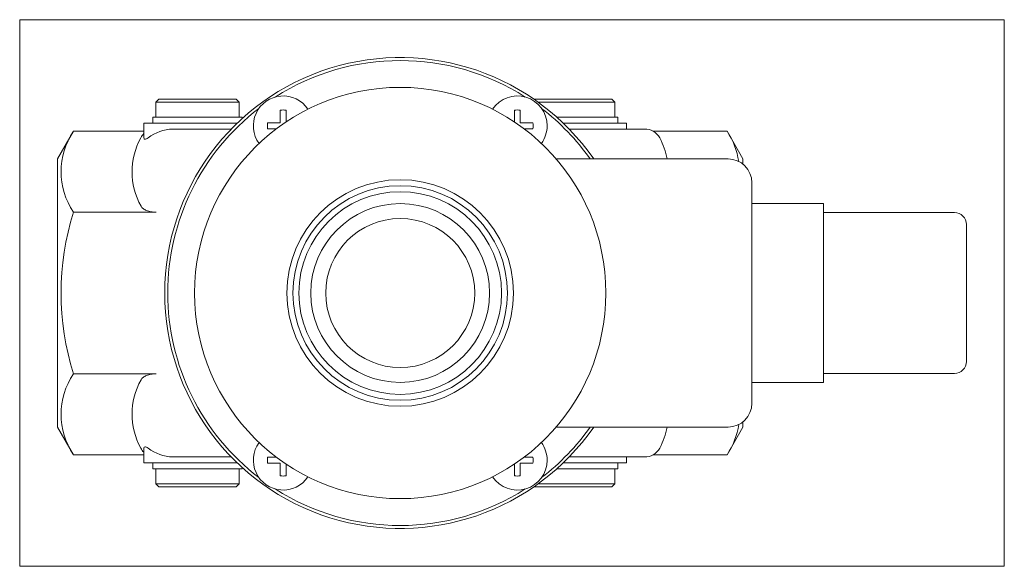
# Model space of a CAD drawing. Extents: x 22 to 187, y 105 to 197.
import ezdxf
from ezdxf.xclip import XClip

# ---------------------------------------------------------------- set-up
doc = ezdxf.new("R2010")
doc.units = 0
doc.header["$LTSCALE"] = 25.4
doc.header["$MEASUREMENT"] = 0
doc.header["$XCLIPFRAME"] = 2
doc.layers.get('0').update_dxf_attribs({"linetype": 'CONTINUOUS'})
for name, color, linetype in [('CEWKA_25', 7, 'CONTINUOUS'), ('W-036M5X14KRZYŻ_', 7, 'CONTINUOUS'), ('WA_031_01_00_009', 7, 'CONTINUOUS'), ('WA_031_01_00_011', 7, 'CONTINUOUS'), ('WA_145_01_00_002', 7, 'CONTINUOUS'), ('WA_145_01_00_005', 7, 'CONTINUOUS'), ('WB_007_01_00_001', 7, 'CONTINUOUS'), ('WB_007_01_01BEZ_', 7, 'CONTINUOUS')]:
    doc.layers.add(name, color=color, linetype=linetype)

# ---------------------------------------------------------------- blocks, each defined once
blk = doc.blocks.new('SE1')
at = {"layer": 'CEWKA_25', "color": 7, "linetype": 'CONTINUOUS', "lineweight": 0}
for p, q in [((111.81, 173.46), (140.65, 173.46)), ((144.65, 169.46), (144.65, 132.46)), ((144.65, 165.96), (156.65, 165.96)), ((156.65, 165.96), (156.65, 162.46)), ((156.65, 164.46), (178.65, 164.46)), ((156.65, 139.46), (156.65, 162.46)), ((180.65, 162.46), (180.65, 139.46)), ((156.65, 139.46), (156.65, 135.96)), ((178.65, 137.46), (156.65, 137.46)), ((156.65, 135.96), (144.65, 135.96)), ((140.65, 128.46), (111.81, 128.46))]:
    blk.add_line(p, q, dxfattribs=at)
blk.add_circle((85.65, 150.96), 34.5, dxfattribs=at)
for centre, radius, start, end in [((140.65, 169.46), 4, 0, 90), ((178.65, 162.46), 2, 0, 90), ((178.65, 139.46), 2, 270, 360), ((140.65, 132.46), 4, 270, 360)]:
    blk.add_arc(centre, radius, start, end, dxfattribs=at)
at = {"layer": 'W-036M5X14KRZYŻ_', "color": 7, "linetype": 'CONTINUOUS', "lineweight": 0}
for p, q in [((65.51, 179.52), (65.51, 181.62)), ((66.51, 181.62), (66.51, 179.66)), ((104.8, 179.66), (104.8, 181.62)), ((105.8, 181.62), (105.8, 179.52)), ((63.41, 179.52), (65.51, 179.52)), ((64.9, 178.52), (63.41, 178.52)), ((105.8, 179.52), (107.9, 179.52)), ((107.9, 178.52), (106.41, 178.52)), ((63.41, 123.4), (64.9, 123.4)), ((65.51, 122.4), (63.41, 122.4)), ((65.51, 120.3), (65.51, 122.4)), ((66.51, 122.26), (66.51, 120.3)), ((104.8, 120.3), (104.8, 122.26)), ((107.9, 122.4), (105.8, 122.4)), ((105.8, 122.4), (105.8, 120.3)), ((106.41, 123.4), (107.9, 123.4))]:
    blk.add_line(p, q, dxfattribs=at)
for centre, radius, start, end in [((66.01, 179.02), 5, 33.693, 216.307), ((105.3, 179.02), 5, 0, 146.307), ((66.01, 179.02), 2.65, 79.1243, 100.8757), ((105.3, 179.02), 2.65, 79.1243, 100.8757), ((66.01, 179.02), 2.65, 169.1243, 190.8757), ((105.3, 179.02), 2.65, 349.1243, 10.8757), ((105.3, 179.02), 5, 323.693, 360), ((66.01, 122.9), 5, 143.693, 326.307), ((105.3, 122.9), 5, 0, 36.307), ((66.01, 122.9), 2.65, 169.1243, 190.8757), ((105.3, 122.9), 5, 213.693, 360), ((105.3, 122.9), 2.65, 349.1243, 10.8757), ((66.01, 122.9), 2.65, 259.1243, 280.8757), ((105.3, 122.9), 2.65, 259.1243, 280.8757)]:
    blk.add_arc(centre, radius, start, end, dxfattribs=at)
at = {"layer": 'WA_031_01_00_009', "color": 7, "linetype": 'CONTINUOUS', "lineweight": 0}
for p, q in [((45.15, 183.46), (44.65, 182.96)), ((45.15, 183.46), (58.15, 183.46)), ((58.65, 182.96), (58.15, 183.46)), ((108.14, 183.46), (108.12, 183.45)), ((108.14, 183.46), (121.14, 183.46)), ((121.64, 182.96), (121.14, 183.46)), ((44.65, 182.96), (44.65, 180.46)), ((58.65, 182.96), (44.65, 182.96)), ((58.65, 180.46), (58.65, 182.96)), ((121.64, 182.96), (108.81, 182.96)), ((121.64, 180.46), (121.64, 182.96)), ((44.65, 121.46), (44.65, 118.96)), ((58.65, 118.96), (58.65, 121.46)), ((121.64, 118.96), (121.64, 121.46)), ((44.65, 118.96), (45.15, 118.46)), ((44.65, 118.96), (58.65, 118.96)), ((58.15, 118.46), (58.65, 118.96)), ((108.81, 118.96), (121.64, 118.96)), ((121.14, 118.46), (121.64, 118.96)), ((58.15, 118.46), (45.15, 118.46)), ((108.12, 118.47), (108.14, 118.46)), ((121.14, 118.46), (108.14, 118.46))]:
    blk.add_line(p, q, dxfattribs=at)
at = {"layer": 'WA_031_01_00_011', "color": 7, "linetype": 'CONTINUOUS', "lineweight": 0}
for p, q in [((44.15, 180.46), (44.15, 179.46)), ((59.15, 180.46), (44.15, 180.46)), ((59.15, 180.25), (59.15, 180.46)), ((111.92, 180.46), (122.14, 180.46)), ((122.14, 179.46), (122.14, 180.46)), ((44.15, 122.46), (44.15, 121.46)), ((122.14, 121.46), (122.14, 122.46)), ((44.15, 121.46), (59.15, 121.46)), ((59.15, 121.46), (59.15, 121.67)), ((111.92, 121.46), (122.14, 121.46))]:
    blk.add_line(p, q, dxfattribs=at)
at = {"layer": 'WA_145_01_00_002', "color": 7, "linetype": 'CONTINUOUS', "lineweight": 0}
for radius in [19, 18]:
    blk.add_circle((85.65, 150.96), radius, dxfattribs=at)
at = {"layer": 'WA_145_01_00_005', "color": 7, "linetype": 'CONTINUOUS', "lineweight": 0}
for radius in [17, 15, 12.5]:
    blk.add_circle((85.65, 150.96), radius, dxfattribs=at)
at = {"layer": 'WB_007_01_00_001', "color": 7, "linetype": 'CONTINUOUS', "lineweight": 0}
for radius, start, end in [(39.5, 34.7237, 325.2763), (39, 57.4477, 122.5523), (39, 127.4477, 232.5523), (39, 35.2344, 52.5523), (39, 307.4477, 324.7656), (39, 237.4477, 302.5523)]:
    blk.add_arc((85.65, 150.96), radius, start, end, dxfattribs=at)
at = {"layer": 'WB_007_01_01BEZ_', "color": 7, "linetype": 'CONTINUOUS', "lineweight": 0}
for p, q in [((42.65, 179.46), (42.65, 177.02)), ((58.31, 179.46), (42.65, 179.46)), ((47.48, 178.46), (50.14, 178.46)), ((50.14, 178.46), (57.3, 178.46)), ((123.64, 179.46), (113, 179.46)), ((114.01, 178.46), (121.17, 178.46)), ((121.17, 178.46), (126.66, 178.46)), ((123.64, 178.46), (123.64, 179.46)), ((30.83, 178.1), (28.15, 173.46)), ((42.65, 178.1), (30.83, 178.1)), ((128.09, 178.1), (140.48, 178.1)), ((143.15, 173.46), (140.48, 178.1)), ((28.15, 173.46), (28.15, 128.46)), ((143.15, 173.46), (143.15, 172.58)), ((44.7, 164.53), (30.83, 164.53)), ((44.7, 137.39), (30.83, 137.39)), ((143.15, 129.34), (143.15, 128.46)), ((28.15, 128.46), (30.83, 123.83)), ((140.48, 123.83), (143.15, 128.46)), ((42.65, 124.9), (42.65, 122.46)), ((42.65, 123.83), (30.83, 123.83)), ((58.31, 122.46), (42.65, 122.46)), ((50.14, 123.46), (47.48, 123.46)), ((57.3, 123.46), (50.14, 123.46)), ((113, 122.46), (123.64, 122.46)), ((121.17, 123.46), (114.01, 123.46)), ((126.66, 123.46), (121.17, 123.46)), ((123.64, 122.46), (123.64, 123.46)), ((128.09, 123.83), (140.48, 123.83))]:
    blk.add_line(p, q, dxfattribs=at)
for centre, radius, start, end in [((47.66, 171.4), 7.06, 91.4075, 127.5588), ((126.66, 175.46), 3, 61.4102, 90), ((40.88, 171.31), 12.13, 145.9818, 214.0182), ((44.48, 175.73), 2.68, 132.8938, 151.7533), ((126.84, 175.74), 2.66, 28.1456, 62.0567), ((130.43, 171.31), 12.13, 8.1473, 34.0182), ((73.95, 150.96), 45.2, 162.5321, 197.4679), ((40.88, 130.61), 12.13, 145.9818, 214.0182), ((130.43, 130.61), 12.13, 325.9818, 351.9375), ((44.46, 126.18), 2.66, 208.1456, 226.8453), ((47.66, 130.52), 7.06, 232.4415, 268.5922), ((126.83, 126.19), 2.68, 298.0444, 331.7533), ((126.66, 126.46), 3, 270, 298.6291)]:
    blk.add_arc(centre, radius, start, end, dxfattribs=at)
for centre, major_axis, start_param, end_param in [((85.65, 171.31), (45, 0), 2.886059, 3.402092), ((85.65, 171.31), (-45, 0), 3.237223, 3.397126), ((85.65, 130.61), (45, 0), 2.881094, 3.397126), ((85.65, 130.61), (-45, 0), 2.886059, 3.045962)]:
    blk.add_ellipse(centre, major_axis=major_axis, ratio=0.5, start_param=start_param, end_param=end_param, dxfattribs=at)
for points in [[(42.66, 177), (42.65, 177.01), (42.65, 177.01), (42.65, 177.02)], [(42.65, 124.9), (42.65, 124.91), (42.65, 124.91), (42.66, 124.92)]]:
    blk.add_open_spline(points, degree=3, dxfattribs=at)
for points, knots in [([(43.35, 177), (43.13, 176.85), (42.96, 176.78), (42.78, 176.78), (42.74, 176.79), (42.67, 176.87), (42.66, 176.93), (42.66, 177)], [0, 0, 0, 0, 0.5, 0.5, 0.75, 0.75, 1, 1, 1, 1]), ([(44.7, 164.53), (44.41, 164.53), (44.12, 164.55), (43.57, 164.64), (43.32, 164.71), (42.86, 164.89), (42.67, 165), (42.36, 165.24), (42.25, 165.38), (42.17, 165.52)], [0, 0, 0, 0, 0.25, 0.25, 0.5, 0.5, 0.75, 0.75, 1, 1, 1, 1]), ([(42.17, 136.4), (42.25, 136.54), (42.36, 136.68), (42.67, 136.92), (42.86, 137.03), (43.2, 137.16), (43.32, 137.21), (43.58, 137.27), (43.71, 137.3), (43.98, 137.35), (44.13, 137.36), (44.41, 137.39), (44.55, 137.39), (44.7, 137.39)], [0, 0, 0, 0, 0.25, 0.25, 0.5, 0.5, 0.625, 0.625, 0.75, 0.75, 0.875, 0.875, 1, 1, 1, 1]), ([(42.66, 124.92), (42.66, 125.07), (42.72, 125.15), (42.9, 125.15), (42.97, 125.13), (43.14, 125.05), (43.24, 124.99), (43.35, 124.92)], [0, 0, 0, 0, 0.5, 0.5, 0.75, 0.75, 1, 1, 1, 1])]:
    blk.add_open_spline(points, degree=3, knots=knots, dxfattribs=at)

msp = doc.modelspace()

# ---------------------------------------------------------------- block references
at = {"color": 0, "lineweight": 0}
ref = msp.add_blockref('SE1', (0, 0), dxfattribs=at)
XClip(ref).set_block_clipping_path([(21.8047308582, 105.1105328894), (187.0047344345, 196.8105365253)])
ref.dxf.unprotected_set("ltscale", 0)

doc.saveas('drawing.dxf')
